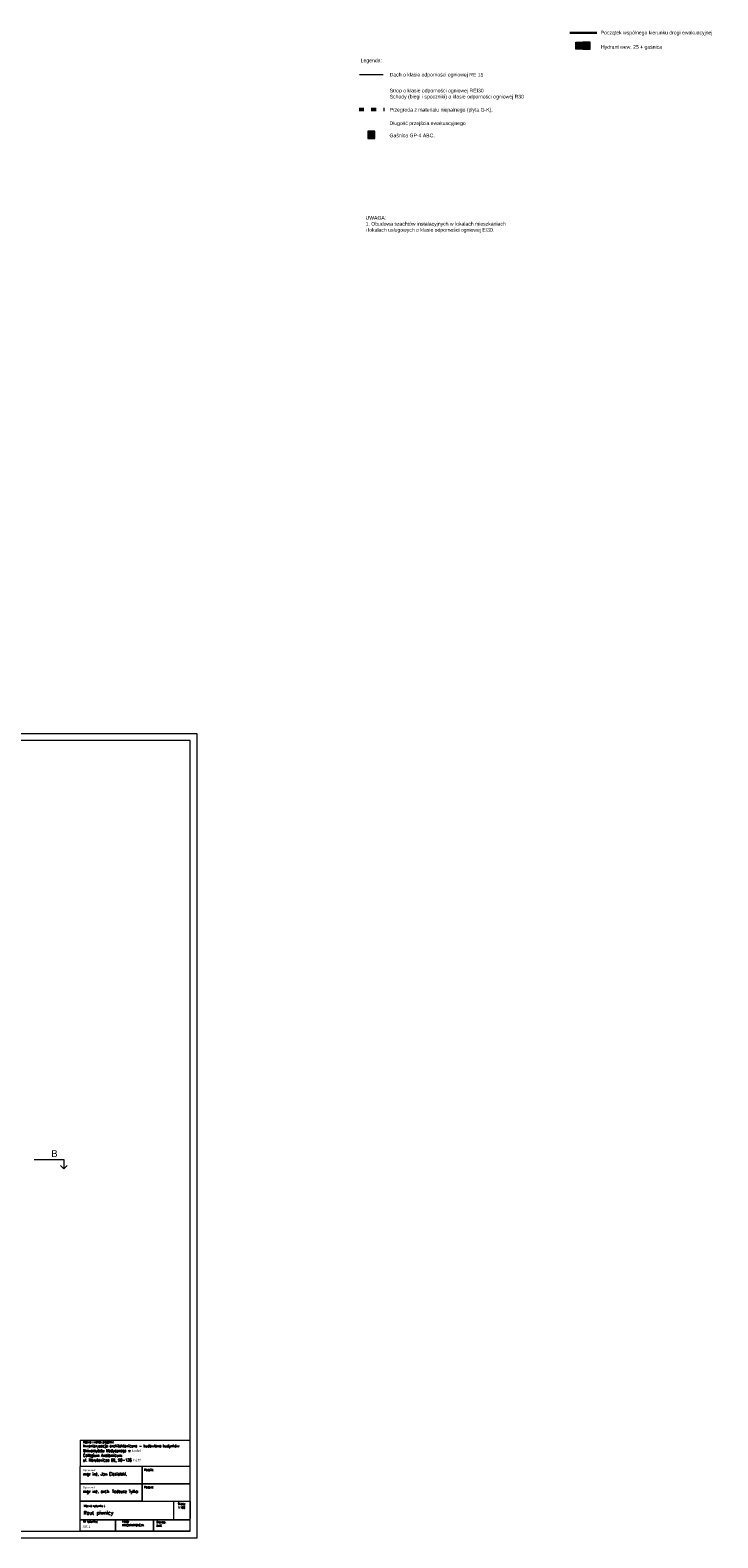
# Model space of a CAD drawing. Header units: millimetres. Extents: x -5254 to 173417, y -28809 to -6400.
# Tile 2 of 256: x 1969 to 7051, y -28809 to -17672. Entities that reach past the tile are written whole.
import ezdxf

# ---------------------------------------------------------------- set-up
doc = ezdxf.new("R2010")
doc.units = ezdxf.units.MM
doc.linetypes.add('ACAD_ISO03W100', pattern=[30, 12, -18])
for name, color, linetype, lineweight in [('_MW_ppoż', 7, 'Continuous', 0), ('m_tabela', 7, 'Continuous', 15), ('mr_wym_białe', 7, 'Continuous', 9)]:
    doc.layers.add(name, color=color, linetype=linetype, lineweight=lineweight)
doc.styles.add('opis', font='simplex.shx', dxfattribs={"width": 0.8})
doc.styles.get("Standard").update_dxf_attribs({"font": 'arial.ttf'})
doc.linetypes.add('_PROTECT_EWAKUACJA', pattern='A,10,-5.08,10,-5.08,10,-0.01,[131,ltypeshp.shx,S=5,R=270,X=0,Y=5],-10', length=50.17)

# ---------------------------------------------------------------- blocks, each defined once
blk = doc.blocks.new('zw$A124')
at = {"layer": '_MW_ppoż', "true_color": 0xffffff}
blk.add_hatch(color=7, dxfattribs=at).paths.add_polyline_path([(-26, 0), (-26, -52), (26, -52), (26, 0)])
at = {"layer": '_MW_ppoż'}
h = blk.add_hatch(color=12, dxfattribs=at)
h.paths.add_polyline_path([(-23, -3), (-23, -49), (23, -49), (23, -3)])
edge = h.paths.add_edge_path(flags=16)
edge.add_ellipse((7, -20), major_axis=(5.41, 0.31), ratio=0.999999, start_angle=20.1601, end_angle=90, ccw=False)
edge.add_ellipse((29, -13), major_axis=(-16.7, -5), ratio=0.999999, start_angle=360, end_angle=382.5565)
edge.add_ellipse((26, -17), major_axis=(-10.6, -6.7), ratio=1, start_angle=360, end_angle=383.3524)
edge.add_ellipse((18, -19), major_axis=(-8.65, -1.01), ratio=0.999999, start_angle=42.007, end_angle=90, ccw=False)
edge.add_ellipse((19, -19), major_axis=(-6.64, 6.57), ratio=1, start_angle=53.4202, end_angle=90, ccw=False)
edge.add_ellipse((2, -20), major_axis=(7.15, -0.08), ratio=0.999999, start_angle=0, end_angle=50.8254)
edge = h.paths.add_edge_path(flags=16)
edge.add_ellipse((24, -11), major_axis=(-10.4, -1.9), ratio=0.999999, start_angle=0, end_angle=49.0783)
edge.add_line((19, -20), (19, -25))
edge.add_ellipse((26, -14), major_axis=(-11, 7.4), ratio=1, start_angle=61.2462, end_angle=90, ccw=False)
edge.add_ellipse((23, -15), major_axis=(-8.15, -4.41), ratio=1, start_angle=-46.7676, end_angle=0, ccw=False)
edge = h.paths.add_edge_path(flags=16)
edge.add_line((-5, -9), (-5, -11))
edge.add_line((-5, -11), (-5, -11))
edge.add_line((-5, -11), (-8, -11))
edge.add_line((-8, -11), (-8, -14))
edge.add_line((-8, -14), (-6, -14))
edge.add_ellipse((-8, -19), major_axis=(4.7, -1.18), ratio=0.999999, start_angle=40.6934, end_angle=90, ccw=False)
edge.add_line((-3, -17), (-3, -45))
edge.add_line((-3, -45), (-4, -45))
edge.add_line((-4, -45), (-16, -45))
edge.add_line((-16, -45), (-16, -45))
edge.add_line((-16, -45), (-16, -18))
edge.add_ellipse((-12, -19), major_axis=(-4.68, 1.29), ratio=0.999999, start_angle=305.2072, end_angle=360, ccw=False)
edge.add_line((-13, -14), (-12, -14))
edge.add_line((-12, -14), (-12, -11))
edge.add_line((-12, -11), (-13, -11))
edge.add_line((-13, -11), (-17, -15))
edge.add_line((-17, -15), (-17, -17))
edge.add_line((-17, -17), (-19, -17))
edge.add_line((-19, -17), (-19, -14))
edge.add_line((-19, -14), (-18, -12))
edge.add_line((-18, -12), (-13, -8))
edge.add_line((-13, -8), (-11, -8))
edge.add_line((-11, -8), (-11, -7))
edge.add_line((-11, -7), (-8, -7))
edge.add_line((-8, -7), (-8, -9))
edge.add_line((-8, -9), (-5, -9))
edge.add_line((-5, -9), (-5, -9))
edge = h.paths.add_edge_path(flags=16)
edge.add_ellipse((27, -8), major_axis=(-19.2, -14.8), ratio=1, start_angle=0, end_angle=17.6477)
edge.add_ellipse((19, -20), major_axis=(7.54, -5.84), ratio=1, start_angle=270, end_angle=307.789)
edge.add_line((19, -30), (19, -35))
edge.add_ellipse((21, -22), major_axis=(-13.5, 2.3), ratio=0.999999, start_angle=45.9546, end_angle=90, ccw=False)
edge.add_ellipse((18, -23), major_axis=(-7.33, -6.52), ratio=1, start_angle=-45.5963, end_angle=0, ccw=False)
h.paths.add_polyline_path([(-5, -21), (-5, -27), (-15, -27), (-15, -21)], flags=0)
edge = h.paths.add_edge_path(flags=16)
edge.add_ellipse((6, -39), major_axis=(7.89, -3.47), ratio=1, start_angle=58.7895, end_angle=90, ccw=False)
edge.add_ellipse((20, -28), major_axis=(-7.07, -6.14), ratio=1, start_angle=0, end_angle=40.5809)
edge.add_ellipse((16, -35), major_axis=(2.78, -2.34), ratio=1, start_angle=-50.0279, end_angle=0, ccw=False)
edge.add_ellipse((14, -33), major_axis=(-6.17, -1.33), ratio=0.999999, start_angle=45.4659, end_angle=90, ccw=False)
edge.add_ellipse((19, -28), major_axis=(-10.2, 8.4), ratio=1, start_angle=70.1778, end_angle=90, ccw=False)
edge.add_ellipse((4, -37), major_axis=(3.83, 2.6), ratio=1, start_angle=0, end_angle=54.6905)
edge.add_ellipse((7, -35), major_axis=(-3.09, 2.52), ratio=1, start_angle=-77.76, end_angle=0, ccw=False)
edge = h.paths.add_edge_path(flags=16)
edge.add_ellipse((15, -31), major_axis=(-7.15, -7.03), ratio=1, start_angle=360, end_angle=398.3121)
edge.add_ellipse((15, -32), major_axis=(8.87, -1.14), ratio=0.999999, start_angle=270, end_angle=303.1513)
edge.add_line((19, -40), (19, -45))
edge.add_ellipse((18, -32), major_axis=(-12.9, -1.4), ratio=0.999999, start_angle=67.5497, end_angle=90, ccw=False)
edge.add_ellipse((17, -36), major_axis=(-9.22, 2.67), ratio=0.999999, start_angle=62.89, end_angle=90, ccw=False)
edge.add_ellipse((14, -38), major_axis=(-4.31, 3.64), ratio=1, start_angle=34.5778, end_angle=90, ccw=False)
at = {"layer": '_MW_ppoż', "linetype": 'Continuous', "lineweight": 0}
blk.add_lwpolyline([(-26, -52), (26, -52), (26, 0), (-26, 0)], close=True, dxfattribs=at)

msp = doc.modelspace()

# ---------------------------------------------------------------- hatches: boundary and pattern name
at = {"layer": '_MW_ppoż', "true_color": 0xffffff}
h = msp.add_hatch(color=7, dxfattribs=at)
h.paths.add_polyline_path([(6053.84, -17760.28), (6001.51, -17760.28), (6001.51, -17812.61), (6053.84, -17812.61)])
h.paths.add_polyline_path([(6050.96, -17763.16), (6050.96, -17809.73), (6004.38, -17809.73), (6004.38, -17763.16)], flags=16)
edge = h.paths.add_edge_path(flags=0)
edge.add_ellipse((6052.06, -17770.83), major_axis=(-10.43, -1.92), ratio=0.9999994, start_angle=0, end_angle=49.078306)
edge.add_line((6046.68, -17779.97), (6046.68, -17784.98))
edge.add_ellipse((6054.04, -17773.94), major_axis=(-11.05, 7.36), ratio=0.99999975, start_angle=61.246173, end_angle=90, ccw=False)
edge.add_ellipse((6050.43, -17775.67), major_axis=(-8.15, -4.41), ratio=0.99999965, start_angle=-46.767592, end_angle=0, ccw=False)
edge = h.paths.add_edge_path(flags=0)
edge.add_ellipse((6056.35, -17773.01), major_axis=(-16.68, -5), ratio=0.99999947, start_angle=360, end_angle=382.556501)
edge.add_ellipse((6053.43, -17777.32), major_axis=(-10.56, -6.71), ratio=0.99999973, start_angle=0, end_angle=23.352351)
edge.add_ellipse((6045.37, -17779.01), major_axis=(-8.65, -1.01), ratio=0.99999938, start_angle=42.006992, end_angle=90, ccw=False)
edge.add_ellipse((6046.2, -17778.91), major_axis=(-6.64, 6.57), ratio=0.99999999, start_angle=53.420202, end_angle=90, ccw=False)
edge.add_ellipse((6029.81, -17780.25), major_axis=(7.15, -0.08), ratio=0.99999936, start_angle=0, end_angle=50.82541)
edge.add_ellipse((6034.7, -17780.17), major_axis=(5.41, 0.31), ratio=0.99999937, start_angle=20.160054, end_angle=90, ccw=False)
edge = h.paths.add_edge_path(flags=0)
edge.add_line((6028.29, -17768.24), (6028.29, -17780.11))
edge.add_line((6028.29, -17780.11), (6029.1, -17780.11))
edge.add_ellipse((6032.21, -17780.51), major_axis=(-3.12, 0.4), ratio=0.99999938, start_angle=-172.709106, end_angle=0, ccw=False)
edge.add_ellipse((6032.21, -17780.51), major_axis=(3.14, 0), ratio=0.99999936, start_angle=186.416653, end_angle=360, ccw=False)
edge.add_line((6029.09, -17780.86), (6028.29, -17780.86))
edge.add_line((6028.29, -17780.86), (6028.29, -17792.98))
edge.add_ellipse((6027.37, -17792.98), major_axis=(0.925, 0), ratio=0.99999936, start_angle=266.473493, end_angle=360, ccw=False)
edge.add_line((6027.31, -17793.9), (6026.33, -17793.9))
edge.add_line((6026.33, -17793.9), (6026.3, -17767.09))
edge.add_line((6026.3, -17767.09), (6027.43, -17767.09))
edge.add_ellipse((6027.12, -17768.23), major_axis=(1.13, -0.31), ratio=0.99999945, start_angle=14.834086, end_angle=90, ccw=False)
edge = h.paths.add_edge_path(flags=0)
edge.add_ellipse((6032.21, -17780.51), major_axis=(2.63, 0), ratio=0.99999936, start_angle=180, end_angle=360, ccw=False)
edge.add_ellipse((6032.21, -17780.51), major_axis=(-2.63, 0), ratio=0.99999936, start_angle=180, end_angle=360, ccw=False)
edge = h.paths.add_edge_path(flags=0)
edge.add_line((6025.21, -17769.23), (6025.21, -17792.3))
edge.add_ellipse((6024.28, -17792.03), major_axis=(0.931, -0.27), ratio=0.99999946, start_angle=212.302661, end_angle=360, ccw=False)
edge.add_line((6023.34, -17792.3), (6023.34, -17769.23))
edge.add_ellipse((6024.28, -17769.33), major_axis=(-0.931, 0.102), ratio=0.99999938, start_angle=192.52103, end_angle=360, ccw=False)
edge = h.paths.add_edge_path(flags=0)
edge.add_line((6022.17, -17769.23), (6022.17, -17792.3))
edge.add_ellipse((6021.24, -17792.03), major_axis=(0.931, -0.27), ratio=0.99999946, start_angle=212.302661, end_angle=360, ccw=False)
edge.add_line((6020.31, -17792.3), (6020.31, -17769.23))
edge.add_ellipse((6021.24, -17769.33), major_axis=(-0.931, 0.102), ratio=0.99999938, start_angle=192.52103, end_angle=360, ccw=False)
edge = h.paths.add_edge_path(flags=0)
edge.add_ellipse((6054.67, -17768.19), major_axis=(-19.24, -14.77), ratio=0.99999983, start_angle=360, end_angle=377.647708)
edge.add_ellipse((6046.66, -17780.57), major_axis=(7.54, -5.84), ratio=0.99999984, start_angle=270, end_angle=307.78904)
edge.add_line((6046.65, -17790.1), (6046.65, -17795.54))
edge.add_ellipse((6048.92, -17782.01), major_axis=(-13.53, 2.27), ratio=0.9999994, start_angle=45.954631, end_angle=90, ccw=False)
edge.add_ellipse((6045.21, -17783.63), major_axis=(-7.33, -6.52), ratio=0.99999993, start_angle=-45.596252, end_angle=0, ccw=False)
edge = h.paths.add_edge_path(flags=0)
edge.add_line((6019.26, -17769.23), (6019.26, -17792.3))
edge.add_ellipse((6018.33, -17792.03), major_axis=(0.931, -0.27), ratio=0.99999946, start_angle=212.302661, end_angle=360, ccw=False)
edge.add_line((6017.4, -17792.3), (6017.4, -17769.23))
edge.add_ellipse((6018.33, -17769.33), major_axis=(-0.931, 0.102), ratio=0.99999938, start_angle=192.52103, end_angle=360, ccw=False)
edge = h.paths.add_edge_path(flags=0)
edge.add_line((6016.28, -17769.23), (6016.28, -17792.3))
edge.add_ellipse((6015.35, -17792.03), major_axis=(0.931, -0.27), ratio=0.99999946, start_angle=212.302661, end_angle=360, ccw=False)
edge.add_line((6014.42, -17792.3), (6014.42, -17769.23))
edge.add_ellipse((6015.35, -17769.33), major_axis=(-0.931, 0.102), ratio=0.99999938, start_angle=-167.47897, end_angle=0, ccw=False)
edge = h.paths.add_edge_path(flags=0)
edge.add_ellipse((6033.42, -17799.76), major_axis=(7.89, -3.47), ratio=0.99999957, start_angle=58.789464, end_angle=90, ccw=False)
edge.add_ellipse((6047.54, -17788.67), major_axis=(-7.07, -6.14), ratio=0.99999991, start_angle=0, end_angle=40.58094)
edge.add_ellipse((6043.38, -17795.59), major_axis=(2.78, -2.34), ratio=0.99999989, start_angle=-50.027943, end_angle=0, ccw=False)
edge.add_ellipse((6042.05, -17793.06), major_axis=(-6.17, -1.33), ratio=0.99999942, start_angle=45.46589, end_angle=90, ccw=False)
edge.add_ellipse((6047.1, -17788.22), major_axis=(-10.17, 8.43), ratio=0.99999988, start_angle=70.177827, end_angle=90, ccw=False)
edge.add_ellipse((6031.9, -17797.52), major_axis=(3.83, 2.6), ratio=0.99999976, start_angle=0, end_angle=54.690521)
edge.add_ellipse((6035.08, -17795.42), major_axis=(-3.09, 2.52), ratio=0.99999987, start_angle=-77.759988, end_angle=0, ccw=False)
edge = h.paths.add_edge_path(flags=0)
edge.add_line((6013.23, -17769.23), (6013.23, -17798.18))
edge.add_line((6013.23, -17798.18), (6011.31, -17798.18))
edge.add_line((6011.31, -17798.18), (6011.27, -17769.23))
edge.add_ellipse((6012.25, -17769.39), major_axis=(-0.98, 0.156), ratio=0.99999939, start_angle=-161.917789, end_angle=0, ccw=False)
edge = h.paths.add_edge_path(flags=0)
edge.add_line((6010.24, -17767.09), (6010.21, -17793.9))
edge.add_line((6010.21, -17793.9), (6009.23, -17793.9))
edge.add_ellipse((6009.17, -17792.98), major_axis=(-0.923, -0.057), ratio=0.99999937, start_angle=-3.526507, end_angle=90, ccw=False)
edge.add_line((6008.24, -17792.98), (6008.24, -17768.24))
edge.add_ellipse((6009.42, -17768.23), major_axis=(-1.18, -0.01), ratio=0.99999936, start_angle=-75.165914, end_angle=0, ccw=False)
edge.add_line((6009.11, -17767.09), (6010.24, -17767.09))
edge = h.paths.add_edge_path(flags=0)
edge.add_ellipse((6042.82, -17791.03), major_axis=(-7.15, -7.03), ratio=0.99999999, start_angle=0, end_angle=38.312146)
edge.add_ellipse((6042.72, -17792.11), major_axis=(8.87, -1.14), ratio=0.99999938, start_angle=270, end_angle=303.151341)
edge.add_line((6046.61, -17800.16), (6046.61, -17805.59))
edge.add_ellipse((6045.19, -17792.66), major_axis=(-12.93, -1.42), ratio=0.99999938, start_angle=67.259018, end_angle=90, ccw=False)
edge.add_ellipse((6044.24, -17795.93), major_axis=(-9.21, 2.73), ratio=0.99999946, start_angle=63.283757, end_angle=90, ccw=False)
edge.add_ellipse((6041.29, -17798.61), major_axis=(-4.31, 3.64), ratio=0.99999989, start_angle=34.577837, end_angle=90, ccw=False)
h.paths.add_polyline_path([(6013.16, -17800.04), (6012.9, -17802.62), (6011.73, -17802.62), (6011.38, -17800.04)], flags=0)
at = {"layer": '_MW_ppoż'}
h = msp.add_hatch(color=12, dxfattribs=at)
h.paths.add_polyline_path([(6050.96, -17763.16), (6004.38, -17763.16), (6004.38, -17809.73), (6050.96, -17809.73)])
edge = h.paths.add_edge_path(flags=16)
edge.add_line((6020.31, -17792.3), (6020.31, -17769.23))
edge.add_ellipse((6021.24, -17769.33), major_axis=(-0.931, 0.102), ratio=0.99999938, start_angle=192.52103, end_angle=360, ccw=False)
edge.add_line((6022.17, -17769.23), (6022.17, -17792.3))
edge.add_ellipse((6021.24, -17792.03), major_axis=(0.931, -0.27), ratio=0.99999946, start_angle=212.302661, end_angle=360, ccw=False)
edge = h.paths.add_edge_path(flags=16)
edge.add_line((6023.34, -17792.3), (6023.34, -17769.23))
edge.add_ellipse((6024.28, -17769.33), major_axis=(-0.931, 0.102), ratio=0.99999938, start_angle=192.52103, end_angle=360, ccw=False)
edge.add_line((6025.21, -17769.23), (6025.21, -17792.3))
edge.add_ellipse((6024.28, -17792.03), major_axis=(0.931, -0.27), ratio=0.99999946, start_angle=212.302661, end_angle=360, ccw=False)
edge = h.paths.add_edge_path(flags=16)
edge.add_line((6026.33, -17793.9), (6026.3, -17767.09))
edge.add_line((6026.3, -17767.09), (6027.43, -17767.09))
edge.add_ellipse((6027.12, -17768.23), major_axis=(1.13, -0.31), ratio=0.99999945, start_angle=14.834086, end_angle=90, ccw=False)
edge.add_line((6028.29, -17768.24), (6028.29, -17780.11))
edge.add_line((6028.29, -17780.11), (6029.1, -17780.11))
edge.add_ellipse((6032.21, -17780.51), major_axis=(-3.12, 0.4), ratio=0.99999938, start_angle=-172.709106, end_angle=0, ccw=False)
edge.add_ellipse((6032.21, -17780.51), major_axis=(3.14, 0), ratio=0.99999936, start_angle=186.416653, end_angle=360, ccw=False)
edge.add_line((6029.09, -17780.86), (6028.29, -17780.86))
edge.add_line((6028.29, -17780.86), (6028.29, -17792.98))
edge.add_ellipse((6027.37, -17792.98), major_axis=(0.925, 0), ratio=0.99999936, start_angle=266.473493, end_angle=360, ccw=False)
edge.add_line((6027.31, -17793.9), (6026.33, -17793.9))
edge = h.paths.add_edge_path(flags=16)
edge.add_line((6017.4, -17792.3), (6017.4, -17769.23))
edge.add_ellipse((6018.33, -17769.33), major_axis=(-0.931, 0.102), ratio=0.99999938, start_angle=192.52103, end_angle=360, ccw=False)
edge.add_line((6019.26, -17769.23), (6019.26, -17792.3))
edge.add_ellipse((6018.33, -17792.03), major_axis=(0.931, -0.27), ratio=0.99999946, start_angle=212.302661, end_angle=360, ccw=False)
edge = h.paths.add_edge_path(flags=16)
edge.add_line((6014.42, -17792.3), (6014.42, -17769.23))
edge.add_ellipse((6015.35, -17769.33), major_axis=(-0.931, 0.102), ratio=0.99999938, start_angle=-167.47897, end_angle=0, ccw=False)
edge.add_line((6016.28, -17769.23), (6016.28, -17792.3))
edge.add_ellipse((6015.35, -17792.03), major_axis=(0.931, -0.27), ratio=0.99999946, start_angle=212.302661, end_angle=360, ccw=False)
edge = h.paths.add_edge_path(flags=16)
edge.add_line((6013.23, -17798.18), (6011.31, -17798.18))
edge.add_line((6011.31, -17798.18), (6011.27, -17769.23))
edge.add_ellipse((6012.25, -17769.39), major_axis=(-0.98, 0.156), ratio=0.99999939, start_angle=-161.917789, end_angle=0, ccw=False)
edge.add_line((6013.23, -17769.23), (6013.23, -17798.18))
h.paths.add_polyline_path([(6013.16, -17800.04), (6012.9, -17802.62), (6011.73, -17802.62), (6011.38, -17800.04)], flags=16)
edge = h.paths.add_edge_path(flags=16)
edge.add_ellipse((6035.08, -17795.42), major_axis=(-3.09, 2.52), ratio=0.99999987, start_angle=-77.759988, end_angle=0, ccw=False)
edge.add_ellipse((6033.42, -17799.76), major_axis=(7.89, -3.47), ratio=0.99999957, start_angle=58.789464, end_angle=90, ccw=False)
edge.add_ellipse((6047.54, -17788.67), major_axis=(-7.07, -6.14), ratio=0.99999991, start_angle=0, end_angle=40.58094)
edge.add_ellipse((6043.38, -17795.59), major_axis=(2.78, -2.34), ratio=0.99999989, start_angle=-50.027943, end_angle=0, ccw=False)
edge.add_ellipse((6042.05, -17793.06), major_axis=(-6.17, -1.33), ratio=0.99999942, start_angle=45.46589, end_angle=90, ccw=False)
edge.add_ellipse((6047.1, -17788.22), major_axis=(-10.17, 8.43), ratio=0.99999988, start_angle=70.177827, end_angle=90, ccw=False)
edge.add_ellipse((6031.9, -17797.52), major_axis=(3.83, 2.6), ratio=0.99999976, start_angle=0, end_angle=54.690521)
edge = h.paths.add_edge_path(flags=16)
edge.add_line((6010.21, -17793.9), (6009.23, -17793.9))
edge.add_ellipse((6009.17, -17792.98), major_axis=(-0.923, -0.057), ratio=0.99999937, start_angle=-3.526507, end_angle=90, ccw=False)
edge.add_line((6008.24, -17792.98), (6008.24, -17768.24))
edge.add_ellipse((6009.42, -17768.23), major_axis=(-1.18, -0.01), ratio=0.99999936, start_angle=-75.165914, end_angle=0, ccw=False)
edge.add_line((6009.11, -17767.09), (6010.24, -17767.09))
edge.add_line((6010.24, -17767.09), (6010.21, -17793.9))
edge = h.paths.add_edge_path(flags=16)
edge.add_ellipse((6042.82, -17791.03), major_axis=(-7.15, -7.03), ratio=0.99999999, start_angle=0, end_angle=38.312146)
edge.add_ellipse((6042.72, -17792.11), major_axis=(8.87, -1.14), ratio=0.99999938, start_angle=270, end_angle=303.151341)
edge.add_line((6046.61, -17800.16), (6046.61, -17805.59))
edge.add_ellipse((6045.19, -17792.66), major_axis=(-12.93, -1.42), ratio=0.99999938, start_angle=67.259018, end_angle=90, ccw=False)
edge.add_ellipse((6044.24, -17795.93), major_axis=(-9.21, 2.73), ratio=0.99999946, start_angle=63.283757, end_angle=90, ccw=False)
edge.add_ellipse((6041.29, -17798.61), major_axis=(-4.31, 3.64), ratio=0.99999989, start_angle=34.577837, end_angle=90, ccw=False)
edge = h.paths.add_edge_path(flags=16)
edge.add_ellipse((6054.67, -17768.19), major_axis=(-19.24, -14.77), ratio=0.99999983, start_angle=360, end_angle=377.647708)
edge.add_ellipse((6046.66, -17780.57), major_axis=(7.54, -5.84), ratio=0.99999984, start_angle=270, end_angle=307.78904)
edge.add_line((6046.65, -17790.1), (6046.65, -17795.54))
edge.add_ellipse((6048.92, -17782.01), major_axis=(-13.53, 2.27), ratio=0.9999994, start_angle=45.954631, end_angle=90, ccw=False)
edge.add_ellipse((6045.21, -17783.63), major_axis=(-7.33, -6.52), ratio=0.99999993, start_angle=-45.596252, end_angle=0, ccw=False)
edge = h.paths.add_edge_path(flags=0)
edge.add_ellipse((6032.21, -17780.51), major_axis=(-2.63, 0), ratio=0.99999936, start_angle=180, end_angle=360, ccw=False)
edge.add_ellipse((6032.21, -17780.51), major_axis=(2.63, 0), ratio=0.99999936, start_angle=180, end_angle=360, ccw=False)
edge = h.paths.add_edge_path(flags=16)
edge.add_ellipse((6029.81, -17780.25), major_axis=(7.15, -0.08), ratio=0.99999936, start_angle=0, end_angle=50.82541)
edge.add_ellipse((6034.7, -17780.17), major_axis=(5.41, 0.31), ratio=0.99999937, start_angle=20.160054, end_angle=90, ccw=False)
edge.add_ellipse((6056.35, -17773.01), major_axis=(-16.68, -5), ratio=0.99999947, start_angle=360, end_angle=382.556501)
edge.add_ellipse((6053.43, -17777.32), major_axis=(-10.56, -6.71), ratio=0.99999973, start_angle=0, end_angle=23.352351)
edge.add_ellipse((6045.37, -17779.01), major_axis=(-8.65, -1.01), ratio=0.99999938, start_angle=42.006992, end_angle=90, ccw=False)
edge.add_ellipse((6046.2, -17778.91), major_axis=(-6.64, 6.57), ratio=0.99999999, start_angle=53.420202, end_angle=90, ccw=False)
edge = h.paths.add_edge_path(flags=16)
edge.add_ellipse((6050.43, -17775.67), major_axis=(-8.15, -4.41), ratio=0.99999965, start_angle=-46.767592, end_angle=0, ccw=False)
edge.add_ellipse((6052.06, -17770.83), major_axis=(-10.43, -1.92), ratio=0.9999994, start_angle=0, end_angle=49.078306)
edge.add_line((6046.68, -17779.97), (6046.68, -17784.98))
edge.add_ellipse((6054.04, -17773.94), major_axis=(-11.05, 7.36), ratio=0.99999975, start_angle=61.246173, end_angle=90, ccw=False)
at = {"layer": '_MW_ppoż', "true_color": 0xffffff}
msp.add_hatch(color=7, dxfattribs=at).paths.add_polyline_path([(6053.84, -17760.28), (6053.84, -17812.61), (6106.18, -17812.61), (6106.18, -17760.28)])
at = {"layer": '_MW_ppoż'}
h = msp.add_hatch(color=12, dxfattribs=at)
h.paths.add_polyline_path([(6056.72, -17763.16), (6056.72, -17809.73), (6103.3, -17809.73), (6103.3, -17763.16)])
edge = h.paths.add_edge_path(flags=16)
edge.add_ellipse((6087.03, -17780.17), major_axis=(5.41, 0.31), ratio=0.99999937, start_angle=20.160054, end_angle=90, ccw=False)
edge.add_ellipse((6108.69, -17773.01), major_axis=(-16.68, -5), ratio=0.99999947, start_angle=0, end_angle=22.556501)
edge.add_ellipse((6105.76, -17777.32), major_axis=(-10.56, -6.71), ratio=0.99999973, start_angle=0, end_angle=23.352351)
edge.add_ellipse((6097.71, -17779.01), major_axis=(-8.65, -1.01), ratio=0.99999938, start_angle=42.006992, end_angle=90, ccw=False)
edge.add_ellipse((6098.53, -17778.91), major_axis=(-6.64, 6.57), ratio=0.99999999, start_angle=53.420202, end_angle=90, ccw=False)
edge.add_ellipse((6082.14, -17780.25), major_axis=(7.15, -0.08), ratio=0.99999936, start_angle=0, end_angle=50.82541)
edge = h.paths.add_edge_path(flags=16)
edge.add_ellipse((6104.4, -17770.83), major_axis=(-10.43, -1.92), ratio=0.9999994, start_angle=360, end_angle=409.078306)
edge.add_line((6099.02, -17779.97), (6099.02, -17784.98))
edge.add_ellipse((6106.38, -17773.94), major_axis=(-11.05, 7.36), ratio=0.99999975, start_angle=61.246173, end_angle=90, ccw=False)
edge.add_ellipse((6102.76, -17775.67), major_axis=(-8.15, -4.41), ratio=0.99999965, start_angle=313.232408, end_angle=360, ccw=False)
edge = h.paths.add_edge_path(flags=16)
edge.add_line((6075.31, -17769.51), (6075.31, -17770.78))
edge.add_line((6075.31, -17770.78), (6074.63, -17771.26))
edge.add_line((6074.63, -17771.26), (6072.5, -17771.26))
edge.add_line((6072.5, -17771.26), (6072.5, -17774.74))
edge.add_line((6072.5, -17774.74), (6073.58, -17774.74))
edge.add_ellipse((6072.4, -17779.43), major_axis=(4.7, -1.18), ratio=0.99999944, start_angle=40.693358, end_angle=90, ccw=False)
edge.add_line((6076.73, -17777.26), (6076.73, -17804.92))
edge.add_line((6076.73, -17804.92), (6076.2, -17805.38))
edge.add_line((6076.2, -17805.38), (6064.22, -17805.38))
edge.add_line((6064.22, -17805.38), (6063.73, -17804.93))
edge.add_line((6063.73, -17804.93), (6063.73, -17778.02))
edge.add_ellipse((6068.41, -17779.3), major_axis=(-4.68, 1.29), ratio=0.99999945, start_angle=-54.792819, end_angle=0, ccw=False)
edge.add_line((6066.76, -17774.74), (6067.79, -17774.74))
edge.add_line((6067.79, -17774.74), (6067.79, -17771.41))
edge.add_line((6067.79, -17771.41), (6066.52, -17771.41))
edge.add_line((6066.52, -17771.41), (6062.66, -17775.1))
edge.add_line((6062.66, -17775.1), (6062.66, -17777.56))
edge.add_line((6062.66, -17777.56), (6061.35, -17777.56))
edge.add_line((6061.35, -17777.56), (6061.35, -17774.21))
edge.add_line((6061.35, -17774.21), (6062.14, -17772.37))
edge.add_line((6062.14, -17772.37), (6066.62, -17768.53))
edge.add_line((6066.62, -17768.53), (6068.71, -17768.53))
edge.add_line((6068.71, -17768.53), (6068.71, -17767.16))
edge.add_line((6068.71, -17767.16), (6072.05, -17767.16))
edge.add_line((6072.05, -17767.16), (6072.05, -17769.01))
edge.add_line((6072.05, -17769.01), (6074.75, -17769.01))
edge.add_line((6074.75, -17769.01), (6075.31, -17769.51))
edge = h.paths.add_edge_path(flags=16)
edge.add_ellipse((6107, -17768.19), major_axis=(-19.24, -14.77), ratio=0.99999983, start_angle=360, end_angle=377.647708)
edge.add_ellipse((6098.99, -17780.57), major_axis=(7.54, -5.84), ratio=0.99999984, start_angle=270, end_angle=307.78904)
edge.add_line((6098.99, -17790.1), (6098.99, -17795.54))
edge.add_ellipse((6101.26, -17782.01), major_axis=(-13.53, 2.27), ratio=0.9999994, start_angle=45.954631, end_angle=90, ccw=False)
edge.add_ellipse((6097.55, -17783.63), major_axis=(-7.33, -6.52), ratio=0.99999993, start_angle=-45.596252, end_angle=0, ccw=False)
h.paths.add_polyline_path([(6075.15, -17781.52), (6075.15, -17787.21), (6065.45, -17787.21), (6065.45, -17781.52)], flags=0)
edge = h.paths.add_edge_path(flags=16)
edge.add_ellipse((6085.76, -17799.76), major_axis=(7.89, -3.47), ratio=0.99999957, start_angle=58.789464, end_angle=90, ccw=False)
edge.add_ellipse((6099.87, -17788.67), major_axis=(-7.07, -6.14), ratio=0.99999991, start_angle=0, end_angle=40.58094)
edge.add_ellipse((6095.72, -17795.59), major_axis=(2.78, -2.34), ratio=0.99999989, start_angle=309.972057, end_angle=360, ccw=False)
edge.add_ellipse((6094.38, -17793.06), major_axis=(-6.17, -1.33), ratio=0.99999942, start_angle=45.46589, end_angle=90, ccw=False)
edge.add_ellipse((6099.44, -17788.22), major_axis=(-10.17, 8.43), ratio=0.99999988, start_angle=70.177827, end_angle=90, ccw=False)
edge.add_ellipse((6084.23, -17797.52), major_axis=(3.83, 2.6), ratio=0.99999976, start_angle=360, end_angle=414.690521)
edge.add_ellipse((6087.41, -17795.42), major_axis=(-3.09, 2.52), ratio=0.99999987, start_angle=-77.759988, end_angle=0, ccw=False)
edge = h.paths.add_edge_path(flags=16)
edge.add_ellipse((6095.16, -17791.03), major_axis=(-7.15, -7.03), ratio=0.99999999, start_angle=0, end_angle=38.312146)
edge.add_ellipse((6095.05, -17792.11), major_axis=(8.87, -1.14), ratio=0.99999938, start_angle=270, end_angle=303.151341)
edge.add_line((6098.95, -17800.16), (6098.95, -17805.59))
edge.add_ellipse((6097.53, -17792.66), major_axis=(-12.93, -1.42), ratio=0.99999938, start_angle=67.549739, end_angle=90, ccw=False)
edge.add_ellipse((6096.57, -17795.93), major_axis=(-9.22, 2.67), ratio=0.99999946, start_angle=62.88996, end_angle=90, ccw=False)
edge.add_ellipse((6093.63, -17798.61), major_axis=(-4.31, 3.64), ratio=0.99999989, start_angle=34.577837, end_angle=90, ccw=False)

# ---------------------------------------------------------------- linework, layer by layer
at = {"layer": '_MW_ppoż', "color": 26, "linetype": '_PROTECT_EWAKUACJA', "lineweight": 30, "ltscale": 3, "elevation": -40.53}
msp.add_lwpolyline([(5956.69, -17691.2), (6156.36, -17691.2)], dxfattribs=at)
at = {"layer": '_MW_ppoż', "linetype": 'Continuous', "lineweight": 0, "elevation": -68.59}
for points in [[(6001.51, -17760.28), (6053.84, -17760.28), (6053.84, -17812.61), (6001.51, -17812.61)], [(6053.84, -17812.61), (6106.18, -17812.61), (6106.18, -17760.28), (6053.84, -17760.28)]]:
    msp.add_lwpolyline(points, close=True, dxfattribs=at)
at = {"layer": '_MW_ppoż', "color": 30, "linetype": 'Continuous', "ltscale": 2, "const_width": 10.4}
msp.add_lwpolyline([(4402.77, -18001.52), (4580.12, -18001.52)], dxfattribs=at)
at = {"layer": '_MW_ppoż', "color": 12, "linetype": 'ACAD_ISO03W100', "lineweight": 50, "ltscale": 3, "elevation": -40.53}
msp.add_lwpolyline([(4399.27, -18258.26), (4588.64, -18258.26)], dxfattribs=at)
at = {"layer": 'm_tabela', "color": 7}
for p, q in [((3202.94, -22869.36), (-5207.06, -22869.36)), ((3152.94, -22919.36), (-5157.06, -22919.36)), ((3152.94, -28759.36), (3152.94, -22919.36)), ((3202.94, -28809.36), (3202.94, -22869.36)), ((-5207.06, -28809.36), (3202.94, -28809.36)), ((-5157.06, -28759.36), (3152.94, -28759.36))]:
    msp.add_line(p, q, dxfattribs=at)
at = {"layer": 'm_tabela'}
for p, q in [((2338.81, -28087.32), (3151.89, -28087.32)), ((2339.86, -28759.36), (2339.86, -28281.57)), ((2796.62, -28281.57), (2796.62, -28410.21)), ((2796.62, -28410.21), (2796.62, -28538.86)), ((3027.94, -28538.86), (3027.94, -28675.36)), ((3152.94, -28538.86), (3152.94, -28667.51)), ((2339.86, -28675.36), (3152.94, -28675.36)), ((2600.15, -28675.36), (2600.15, -28759.36)), ((2881.19, -28675.36), (2881.19, -28759.36)), ((3152.94, -28759.36), (2339.86, -28759.36))]:
    msp.add_line(p, q, dxfattribs=at)
at = {"layer": 'm_tabela', "color": 0}
for p, q in [((2339.86, -28087.32), (2339.86, -28281.57)), ((3151.89, -28281.57), (3151.89, -28087.32)), ((2796.62, -28410.21), (2796.62, -28281.57)), ((2796.62, -28281.57), (2796.62, -28410.21)), ((2339.86, -28410.21), (3152.94, -28410.21)), ((2339.86, -28410.21), (2796.62, -28410.21)), ((2796.62, -28410.21), (2339.86, -28410.21)), ((2339.86, -28410.21), (2796.62, -28410.21)), ((2796.62, -28538.86), (2796.62, -28410.21)), ((2796.62, -28410.21), (2796.62, -28538.86)), ((2339.86, -28538.86), (3152.94, -28538.86)), ((2339.86, -28538.86), (2796.62, -28538.86)), ((2796.62, -28538.86), (2339.86, -28538.86)), ((2339.86, -28538.86), (2796.62, -28538.86)), ((3151.89, -28675.36), (2339.86, -28675.36)), ((2600.15, -28675.36), (2600.15, -28759.36)), ((2600.15, -28675.36), (2881.19, -28675.36)), ((2600.15, -28759.36), (2600.15, -28675.36)), ((2881.19, -28675.36), (2881.19, -28759.36)), ((2881.19, -28675.36), (3151.89, -28675.36)), ((2881.19, -28759.36), (2881.19, -28675.36)), ((2600.15, -28759.36), (2339.86, -28759.36)), ((2881.19, -28759.36), (2600.15, -28759.36)), ((3151.89, -28759.36), (2881.19, -28759.36))]:
    msp.add_line(p, q, dxfattribs=at)
at = {"layer": 'm_tabela'}
for points in [[(3152.94, -28281.57), (2339.86, -28281.57)], [(3152.94, -28410.21), (2339.86, -28410.21)]]:
    msp.add_lwpolyline(points, dxfattribs=at)
at = {"layer": 'mr_wym_białe', "color": 7}
for points in [[(1998.72, -26014.36), (2218.71, -26014.36), (2218.71, -26084.36)], [(2218.71, -26084.36), (2193.96, -26059.62)], [(2218.71, -26084.36), (2243.46, -26059.62)]]:
    msp.add_lwpolyline(points, dxfattribs=at)

# ---------------------------------------------------------------- block references
at = {"layer": '_MW_ppoż', "rotation": 360}
msp.add_blockref('zw$A124', (4489.95, -18419.19), dxfattribs=at)

# ---------------------------------------------------------------- texts
at = {"layer": '_MW_ppoż', "char_height": 26.8387, "width": 1502.5282, "attachment_point": 4}
for s, insert in [('Początek wspólnego kierunku drogi ewakuacyjnej', (6185.68, -17694.3, -40.53)), ('Hydrant wew. 25 + gaśnica', (6187.23, -17800.29, -109.13)), ('{\\fArial|b0|i0|c238|p34;Legenda:}', (4412.12, -17899.67, -28.84)), ('Dach o klasie odporności ogniowej RE 15', (4626.24, -18004.96, -40.53)), ('Strop o klasie odporności ogniowej REI30\\PSchody (biegi i spoczniki) o klasie odporności ogniowej R30', (4626.24, -18144.84, -40.53)), ('Przegroda z materiału niepalnego (płyta G-K).', (4624.83, -18263.9, -40.53)), ('Długość przejścia ewakuacyjnego', (4624.83, -18363.51, -40.53)), ('Gaśnica GP-4 ABC.', (4624.83, -18449.92, -40.53)), ('UWAGA:\\P1. Obudowa szachtów instalacyjnych w lokalach mieszkaniach\\Pi lokalach usługowych o klasie odporności ogniowej EI30. ', (4448.04, -19106.68, -81.07))]:
    msp.add_mtext(s, dxfattribs=dict(at, insert=insert))
at = {"layer": 'm_tabela', "style": 'opis'}
msp.add_text('Rzut piwnicy', height=26.25, dxfattribs=at).set_placement((2363.88, -28638.01))
at = {"layer": 'm_tabela'}
msp.add_text('AK 1', height=18.9, dxfattribs=at).set_placement((2358.3, -28735.65))
at = {"layer": 'm_tabela', "char_height": 26.25, "attachment_point": 1, "style": 'opis'}
for s, insert, width in [('{\\H0.6x;Nazwa i adres projektu:} \\P{\\H0.8x;Inwentaryzacja architektoniczno - budowlana budynków Uniwersytetu Medycznego w Łodzi\\PCollegium Anatomicum\\Pul. Narutowicza 60, 90-136 Łódź}', (2360.65, -28092.99), 714.215), ('{\\H0.6x;Opracował}\\P{\\H0.88x;mgr inż. Jan Ciesielski. }', (2360.65, -28299.83), 476.9117), ('{\\H0.6x;Podpis:}', (2812.33, -28298.78), 91.8024), ('{\\H0.6x;Opracował}\\P{\\H0.88x;mgr inż. arch. Tadeusz Tylka}', (2360.65, -28428.47), 476.9117), ('{\\H0.6x;Podpis:}', (2812.33, -28427.43), 91.8024), ('{\\H0.6x;Nazwa rysunku :}', (2366.34, -28564.59), 802.2672), ('{\\H0.6x;Skala:\\P1:100}', (3060.86, -28550.92), 91.8024), ('{\\H0.6x;Nr rysunku:}', (2360.65, -28680.62), 247.9993), ('{\\H0.6x;Faza:\\PINWENTARYZACJA} ', (2650, -28680.83), 242.188), ('{\\H0.6x;Branża:\\PA+K} ', (2901.98, -28685.27), 247.9993)]:
    msp.add_mtext(s, dxfattribs=dict(at, insert=insert, width=width))
at = {"layer": 'mr_wym_białe', "color": 7, "insert": (2172.54, -25945.81), "char_height": 50, "attachment_point": 3}
msp.add_mtext_dynamic_manual_height_columns('B', width=67.0476, gutter_width=12.5, heights=[-50], dxfattribs=at)

doc.saveas('drawing.dxf')
